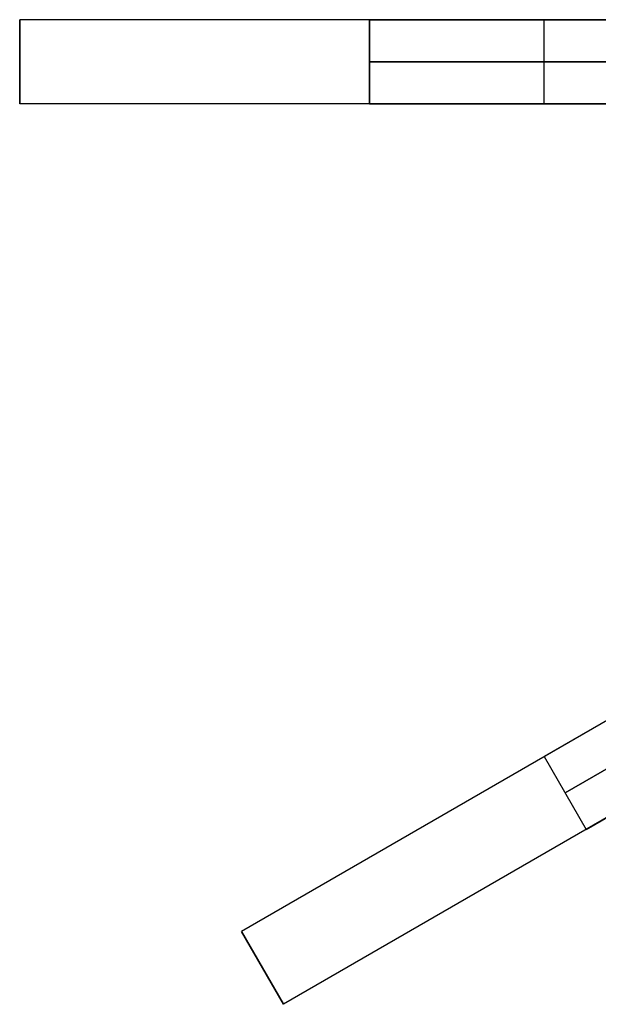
# Model space of a CAD drawing. Header units: millimetres. Extents: x 161 to 3923, y -487 to 1291.
# Tile 1 of 40: x 161 to 244, y 159 to 300. Entities that reach past the tile are written whole.
import ezdxf

# ---------------------------------------------------------------- set-up
doc = ezdxf.new("R2010")
doc.units = ezdxf.units.MM
doc.layers.add('Predeterminada', color=7, linetype='Continuous')

msp = doc.modelspace()

# ---------------------------------------------------------------- linework, layer by layer
at = {"layer": 'Predeterminada', "color": 254, "true_color": 0xf3e5b7, "extrusion": (1, 0, 0)}
for points in [[(299.9231303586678, 746.7899748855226), (299.9231303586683, 1096.789974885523)], [(299.9231303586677, 696.7899748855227), (299.9231303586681, 1146.789974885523)], [(293.9231303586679, 746.7899748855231), (293.9231303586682, 1096.789974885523)], [(287.9231303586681, 746.7899748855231), (287.9231303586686, 1096.789974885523)], [(287.9231303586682, 696.7899748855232), (287.9231303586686, 1146.789974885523)], [(169.619282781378, 721.7899748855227), (169.6192827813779, 1071.789974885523)], [(164.4231303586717, 721.7899748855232), (164.423130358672, 1071.789974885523)], [(159.2269779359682, 721.7899748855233), (159.2269779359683, 1071.789974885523)]]:
    msp.add_lwpolyline(points, dxfattribs=at)
at = {"layer": 'Predeterminada', "color": 254, "true_color": 0xf3e5b7, "extrusion": (0, 1, 0)}
for points in [[(-161.043228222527, 1096.789974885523), (-161.0723771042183, 1098.497030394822), (-161.159789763, 1100.202095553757), (-161.3053642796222, 1101.903182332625), (-161.5089309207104, 1103.598307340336), (-161.7702523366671, 1105.285494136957), (-162.0890238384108, 1106.962775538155), (-162.4648737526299, 1108.628195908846), (-162.897363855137, 1110.279813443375), (-163.3859898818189, 1111.915702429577), (-163.930182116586, 1113.533955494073), (-164.5293060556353, 1115.132685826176), (-165.1826631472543, 1116.710029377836), (-165.8894916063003, 1118.264147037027), (-166.6489673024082, 1119.793226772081), (-167.4602047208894, 1121.295485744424), (-168.3222579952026, 1122.769172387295), (-169.2341220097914, 1124.212568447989), (-170.1947335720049, 1125.623990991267), (-171.2029726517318, 1127.001794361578), (-172.257663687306, 1128.344372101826), (-173.3575769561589, 1129.650158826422), (-174.5014300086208, 1130.917632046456), (-175.6878891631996, 1132.145313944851), (-176.9155710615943, 1133.33177309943), (-178.1830442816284, 1134.475626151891), (-179.4888310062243, 1135.575539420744), (-180.8314087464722, 1136.630230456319), (-182.2092121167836, 1137.638469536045), (-183.6206346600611, 1138.599081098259), (-185.0640307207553, 1139.510945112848), (-186.5377173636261, 1140.372998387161), (-188.0399763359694, 1141.184235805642), (-189.5690560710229, 1141.94371150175), (-191.1231737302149, 1142.650539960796), (-192.7005172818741, 1143.303897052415), (-194.2992476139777, 1143.903020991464), (-195.9175006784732, 1144.447213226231), (-197.5533896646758, 1144.935839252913), (-199.2050071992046, 1145.36832935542), (-200.8704275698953, 1145.74417926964), (-202.5477089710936, 1146.062950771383), (-204.2348957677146, 1146.32427218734), (-205.9300207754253, 1146.527838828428), (-207.6311075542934, 1146.67341334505), (-209.3361727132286, 1146.760826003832), (-211.043228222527, 1146.789974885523)], [(-211.0432282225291, 696.7899748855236), (-209.3361727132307, 696.8191237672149), (-207.6311075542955, 696.9065364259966), (-205.9300207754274, 697.0521109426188), (-204.2348957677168, 697.255677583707), (-202.5477089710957, 697.5169989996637), (-200.8704275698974, 697.8357705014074), (-199.2050071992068, 698.2116204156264), (-197.5533896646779, 698.6441105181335), (-195.9175006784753, 699.1327365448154), (-194.2992476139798, 699.6769287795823), (-192.7005172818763, 700.2760527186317), (-191.123173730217, 700.9294098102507), (-189.569056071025, 701.6362382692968), (-188.0399763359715, 702.3957139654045), (-186.5377173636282, 703.2069513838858), (-185.0640307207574, 704.0690046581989), (-183.6206346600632, 704.9808686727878), (-182.2092121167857, 705.9414802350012), (-180.8314087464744, 706.949719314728), (-179.4888310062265, 708.0044103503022), (-178.1830442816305, 709.1043236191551), (-176.9155710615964, 710.248176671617), (-175.6878891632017, 711.4346358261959), (-174.5014300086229, 712.6623177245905), (-173.357576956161, 713.9297909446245), (-172.2576636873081, 715.2355776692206), (-171.2029726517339, 716.5781554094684), (-170.194733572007, 717.9559587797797), (-169.2341220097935, 719.3673813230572), (-168.3222579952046, 720.8107773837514), (-167.4602047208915, 722.2844640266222), (-166.6489673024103, 723.7867229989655), (-165.8894916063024, 725.315802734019), (-165.1826631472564, 726.869920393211), (-164.5293060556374, 728.4472639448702), (-163.930182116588, 730.0459942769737), (-163.385989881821, 731.6642473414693), (-162.8973638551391, 733.3001363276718), (-162.464873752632, 734.9517538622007), (-162.0890238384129, 736.6171742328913), (-161.7702523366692, 738.2944556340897), (-161.5089309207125, 739.9816424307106), (-161.3053642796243, 741.6767674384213), (-161.1597897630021, 743.3778542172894), (-161.0723771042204, 745.0829193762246), (-161.0432282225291, 746.789974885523)], [(-161.0432282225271, 1096.789974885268), (-161.0723771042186, 1098.497030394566), (-161.1597897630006, 1100.202095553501), (-161.305364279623, 1101.903182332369), (-161.5089309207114, 1103.59830734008), (-161.7702523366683, 1105.285494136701), (-162.0890238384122, 1106.962775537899), (-162.4648737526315, 1108.62819590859), (-162.8973638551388, 1110.279813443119), (-163.3859898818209, 1111.915702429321), (-163.9301821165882, 1113.533955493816), (-164.5293060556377, 1115.13268582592), (-165.1826631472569, 1116.710029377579), (-165.8894916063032, 1118.264147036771), (-166.6489673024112, 1119.793226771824), (-167.4602047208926, 1121.295485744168), (-168.3222579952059, 1122.769172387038), (-169.2341220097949, 1124.212568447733), (-170.1947335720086, 1125.62399099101), (-171.2029726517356, 1127.001794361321), (-172.25766368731, 1128.344372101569), (-173.3575769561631, 1129.650158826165), (-174.5014300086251, 1130.917632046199), (-175.6878891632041, 1132.145313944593), (-176.9155710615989, 1133.331773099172), (-178.1830442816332, 1134.475626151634), (-179.4888310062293, 1135.575539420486), (-180.8314087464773, 1136.63023045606), (-182.2092121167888, 1137.638469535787), (-183.6206346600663, 1138.599081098), (-185.0640307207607, 1139.510945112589), (-186.5377173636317, 1140.372998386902), (-188.039976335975, 1141.184235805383), (-189.5690560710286, 1141.943711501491), (-191.1231737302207, 1142.650539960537), (-192.7005172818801, 1143.303897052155), (-194.2992476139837, 1143.903020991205), (-195.9175006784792, 1144.447213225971), (-197.5533896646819, 1144.935839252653), (-199.2050071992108, 1145.36832935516), (-200.8704275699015, 1145.744179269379), (-202.5477089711, 1146.062950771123), (-204.2348957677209, 1146.324272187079), (-205.9300207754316, 1146.527838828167), (-207.6311075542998, 1146.673413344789), (-209.336172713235, 1146.760826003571), (-211.0432282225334, 1146.789974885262)], [(-211.0432282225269, 696.7899748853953), (-209.3361727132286, 696.8191237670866), (-207.6311075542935, 696.9065364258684), (-205.9300207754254, 697.0521109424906), (-204.2348957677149, 697.2556775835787), (-202.5477089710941, 697.5169989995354), (-200.8704275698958, 697.8357705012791), (-199.2050071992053, 698.2116204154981), (-197.5533896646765, 698.6441105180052), (-195.917500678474, 699.1327365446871), (-194.2992476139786, 699.6769287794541), (-192.7005172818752, 700.2760527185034), (-191.123173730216, 700.9294098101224), (-189.5690560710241, 701.6362382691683), (-188.0399763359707, 702.3957139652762), (-186.5377173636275, 703.2069513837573), (-185.0640307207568, 704.0690046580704), (-183.6206346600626, 704.9808686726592), (-182.2092121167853, 705.9414802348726), (-180.831408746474, 706.9497193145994), (-179.4888310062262, 708.0044103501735), (-178.1830442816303, 709.1043236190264), (-176.9155710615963, 710.2481766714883), (-175.6878891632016, 711.434635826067), (-174.5014300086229, 712.6623177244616), (-173.3575769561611, 713.9297909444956), (-172.2576636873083, 715.2355776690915), (-171.2029726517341, 716.5781554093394), (-170.1947335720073, 717.9559587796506), (-169.2341220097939, 719.3673813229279), (-168.3222579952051, 720.8107773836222), (-167.460204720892, 722.2844640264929), (-166.6489673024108, 723.786722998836), (-165.889491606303, 725.3158027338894), (-165.182663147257, 726.8699203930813), (-164.5293060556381, 728.4472639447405), (-163.9301821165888, 730.0459942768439), (-163.3859898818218, 731.6642473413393), (-162.8973638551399, 733.3001363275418), (-162.4648737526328, 734.9517538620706), (-162.0890238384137, 736.6171742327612), (-161.77025233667, 738.2944556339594), (-161.5089309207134, 739.9816424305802), (-161.3053642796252, 741.6767674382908), (-161.159789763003, 743.3778542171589), (-161.0723771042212, 745.0829193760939), (-161.0432282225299, 746.7899748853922)], [(-161.043228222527, 1096.789974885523), (-161.0723771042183, 1098.497030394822), (-161.159789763, 1100.202095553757), (-161.3053642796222, 1101.903182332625), (-161.5089309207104, 1103.598307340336), (-161.7702523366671, 1105.285494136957), (-162.0890238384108, 1106.962775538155), (-162.4648737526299, 1108.628195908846), (-162.897363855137, 1110.279813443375), (-163.3859898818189, 1111.915702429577), (-163.930182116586, 1113.533955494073), (-164.5293060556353, 1115.132685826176), (-165.1826631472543, 1116.710029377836), (-165.8894916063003, 1118.264147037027), (-166.6489673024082, 1119.793226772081), (-167.4602047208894, 1121.295485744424), (-168.3222579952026, 1122.769172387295), (-169.2341220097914, 1124.212568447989), (-170.1947335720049, 1125.623990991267), (-171.2029726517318, 1127.001794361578), (-172.257663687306, 1128.344372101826), (-173.3575769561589, 1129.650158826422), (-174.5014300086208, 1130.917632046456), (-175.6878891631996, 1132.145313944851), (-176.9155710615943, 1133.33177309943), (-178.1830442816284, 1134.475626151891), (-179.4888310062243, 1135.575539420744), (-180.8314087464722, 1136.630230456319), (-182.2092121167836, 1137.638469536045), (-183.6206346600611, 1138.599081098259), (-185.0640307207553, 1139.510945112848), (-186.5377173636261, 1140.372998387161), (-188.0399763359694, 1141.184235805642), (-189.5690560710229, 1141.94371150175), (-191.1231737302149, 1142.650539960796), (-192.7005172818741, 1143.303897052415), (-194.2992476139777, 1143.903020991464), (-195.9175006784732, 1144.447213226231), (-197.5533896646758, 1144.935839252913), (-199.2050071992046, 1145.36832935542), (-200.8704275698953, 1145.74417926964), (-202.5477089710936, 1146.062950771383), (-204.2348957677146, 1146.32427218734), (-205.9300207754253, 1146.527838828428), (-207.6311075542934, 1146.67341334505), (-209.3361727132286, 1146.760826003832), (-211.043228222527, 1146.789974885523)], [(-211.0432282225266, 696.7899748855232), (-209.3361727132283, 696.8191237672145), (-207.6311075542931, 696.9065364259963), (-205.9300207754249, 697.0521109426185), (-204.2348957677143, 697.2556775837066), (-202.5477089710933, 697.5169989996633), (-200.8704275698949, 697.8357705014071), (-199.2050071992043, 698.2116204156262), (-197.5533896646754, 698.6441105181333), (-195.9175006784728, 699.1327365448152), (-194.2992476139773, 699.6769287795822), (-192.7005172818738, 700.2760527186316), (-191.1231737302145, 700.9294098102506), (-189.5690560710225, 701.6362382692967), (-188.039976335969, 702.3957139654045), (-186.5377173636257, 703.2069513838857), (-185.0640307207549, 704.0690046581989), (-183.6206346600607, 704.9808686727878), (-182.2092121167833, 705.9414802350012), (-180.8314087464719, 706.9497193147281), (-179.488831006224, 708.0044103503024), (-178.183044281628, 709.1043236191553), (-176.9155710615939, 710.2481766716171), (-175.6878891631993, 711.434635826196), (-174.5014300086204, 712.6623177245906), (-173.3575769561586, 713.9297909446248), (-172.2576636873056, 715.2355776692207), (-171.2029726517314, 716.5781554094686), (-170.1947335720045, 717.95595877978), (-169.2341220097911, 719.3673813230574), (-168.3222579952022, 720.8107773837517), (-167.4602047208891, 722.2844640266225), (-166.6489673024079, 723.7867229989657), (-165.8894916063, 725.3158027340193), (-165.182663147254, 726.8699203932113), (-164.529306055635, 728.4472639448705), (-163.9301821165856, 730.045994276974), (-163.3859898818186, 731.6642473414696), (-162.8973638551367, 733.3001363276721), (-162.4648737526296, 734.951753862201), (-162.0890238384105, 736.6171742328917), (-161.7702523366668, 738.29445563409), (-161.5089309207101, 739.9816424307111), (-161.3053642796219, 741.6767674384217), (-161.1597897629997, 743.3778542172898), (-161.0723771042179, 745.082919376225), (-161.0432282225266, 746.7899748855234)]]:
    msp.add_lwpolyline(points, dxfattribs=at)
at = {"layer": 'Predeterminada', "color": 254, "true_color": 0xf3e5b7}
for points in [[(161.043228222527, 299.9231303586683), (161.043228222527, 287.9231303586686)], [(161.043228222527, 299.9231303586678), (161.043228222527, 287.9231303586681)], [(311.043228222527, 299.9231303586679), (161.0432282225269, 299.9231303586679)], [(161.043228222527, 287.9231303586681), (161.043228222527, 299.9231303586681)], [(261.043228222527, 299.9231303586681), (211.043228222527, 299.9231303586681)], [(211.043228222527, 299.9231303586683), (261.043228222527, 299.9231303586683)], [(211.043228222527, 287.9231303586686), (211.043228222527, 299.9231303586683)], [(211.043228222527, 299.9231303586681), (211.043228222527, 287.9231303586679)], [(236.043228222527, 287.9231303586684), (236.043228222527, 299.9231303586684)], [(236.043228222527, 287.9231303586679), (236.043228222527, 299.9231303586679)], [(211.043228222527, 293.9231303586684), (261.043228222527, 293.9231303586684)], [(261.043228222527, 293.9231303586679), (211.043228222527, 293.9231303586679)], [(311.043228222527, 287.9231303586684), (161.0432282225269, 287.9231303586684)], [(211.043228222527, 287.9231303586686), (261.043228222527, 287.9231303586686)], [(261.043228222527, 287.9231303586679), (211.043228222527, 287.9231303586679)], [(322.646459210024, 244.619282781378), (192.742648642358, 169.6192827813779)], [(328.646459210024, 234.2269779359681), (198.742648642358, 159.2269779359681)], [(279.3451890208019, 219.6192827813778), (236.04391883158, 194.6192827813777)], [(236.04391883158, 194.6192827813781), (279.3451890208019, 219.619282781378)], [(239.04391883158, 189.4231303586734), (282.345189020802, 214.4231303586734)], [(282.345189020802, 214.423130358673), (239.04391883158, 189.4231303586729)], [(242.04391883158, 184.2269779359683), (285.3451890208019, 209.2269779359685)], [(285.3451890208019, 209.2269779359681), (242.04391883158, 184.2269779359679)], [(236.04391883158, 194.6192827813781), (242.04391883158, 184.2269779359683)], [(236.04391883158, 194.6192827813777), (242.04391883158, 184.2269779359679)], [(192.7426486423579, 169.6192827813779), (198.7426486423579, 159.2269779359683)], [(192.7426486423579, 169.619282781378), (198.7426486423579, 159.2269779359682)], [(198.7426486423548, 159.2269779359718), (192.7426486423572, 169.619282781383)], [(198.7426486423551, 159.2269779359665), (192.7426486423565, 169.6192827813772)]]:
    msp.add_lwpolyline(points, dxfattribs=at)
at = {"layer": 'Predeterminada', "color": 254, "true_color": 0xf3e5b7, "extrusion": (-0.4999999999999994, 0.866025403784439, -4.535769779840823e-15)}
msp.add_lwpolyline([(-251.7296715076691, 1071.789974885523), (-251.7588203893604, 1073.497030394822), (-251.8462330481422, 1075.202095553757), (-251.9918075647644, 1076.903182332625), (-252.1953742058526, 1078.598307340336), (-252.4566956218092, 1080.285494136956), (-252.775467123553, 1081.962775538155), (-253.151317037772, 1083.628195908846), (-253.5838071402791, 1085.279813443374), (-254.0724331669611, 1086.915702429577), (-254.6166254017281, 1088.533955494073), (-255.2157493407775, 1090.132685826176), (-255.8691064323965, 1091.710029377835), (-256.5759348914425, 1093.264147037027), (-257.3354105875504, 1094.793226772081), (-258.1466480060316, 1096.295485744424), (-259.0087012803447, 1097.769172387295), (-259.9205652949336, 1099.212568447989), (-260.8811768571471, 1100.623990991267), (-261.8894159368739, 1102.001794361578), (-262.9441069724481, 1103.344372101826), (-264.0440202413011, 1104.650158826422), (-265.1878732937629, 1105.917632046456), (-266.3743324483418, 1107.145313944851), (-267.6020143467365, 1108.331773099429), (-268.8694875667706, 1109.475626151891), (-270.1752742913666, 1110.575539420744), (-271.5178520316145, 1111.630230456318), (-272.8956554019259, 1112.638469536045), (-274.3070779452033, 1113.599081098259), (-275.7504740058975, 1114.510945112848), (-277.2241606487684, 1115.372998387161), (-278.7264196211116, 1116.184235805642), (-280.2554993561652, 1116.94371150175), (-281.8096170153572, 1117.650539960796), (-283.3869605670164, 1118.303897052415), (-284.98569089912, 1118.903020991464), (-286.6039439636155, 1119.447213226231), (-288.239832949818, 1119.935839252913), (-289.8914504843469, 1120.36832935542), (-291.5568708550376, 1120.74417926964), (-293.234152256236, 1121.062950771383), (-294.921339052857, 1121.32427218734), (-296.6164640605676, 1121.527838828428), (-298.3175508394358, 1121.67341334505), (-300.022615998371, 1121.760826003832), (-301.7296715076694, 1121.789974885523)], dxfattribs=at)
at = {"layer": 'Predeterminada', "color": 254, "true_color": 0xf3e5b7, "extrusion": (-0.4999999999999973, 0.8660254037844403, -1.143078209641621e-15)}
msp.add_lwpolyline([(-301.729671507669, 671.789974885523), (-300.0226159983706, 671.8191237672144), (-298.3175508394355, 671.906536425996), (-296.6164640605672, 672.0521109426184), (-294.9213390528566, 672.2556775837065), (-293.2341522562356, 672.5169989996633), (-291.5568708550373, 672.835770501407), (-289.8914504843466, 673.211620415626), (-288.2398329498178, 673.6441105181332), (-286.6039439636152, 674.1327365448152), (-284.9856908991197, 674.6769287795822), (-283.3869605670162, 675.2760527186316), (-281.8096170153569, 675.9294098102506), (-280.2554993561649, 676.6362382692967), (-278.7264196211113, 677.3957139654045), (-277.2241606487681, 678.2069513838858), (-275.7504740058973, 679.0690046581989), (-274.307077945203, 679.9808686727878), (-272.8956554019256, 680.9414802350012), (-271.5178520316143, 681.9497193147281), (-270.1752742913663, 683.0044103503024), (-268.8694875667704, 684.1043236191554), (-267.6020143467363, 685.2481766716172), (-266.3743324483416, 686.4346358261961), (-265.1878732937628, 687.6623177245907), (-264.0440202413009, 688.9297909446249), (-262.944106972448, 690.2355776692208), (-261.8894159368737, 691.5781554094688), (-260.8811768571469, 692.9559587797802), (-259.9205652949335, 694.3673813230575), (-259.0087012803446, 695.8107773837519), (-258.1466480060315, 697.2844640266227), (-257.3354105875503, 698.786722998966), (-256.5759348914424, 700.3158027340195), (-255.8691064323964, 701.8699203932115), (-255.2157493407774, 703.4472639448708), (-254.616625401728, 705.0459942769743), (-254.072433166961, 706.6642473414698), (-253.583807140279, 708.3001363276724), (-253.151317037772, 709.9517538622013), (-252.7754671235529, 711.6171742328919), (-252.4566956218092, 713.2944556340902), (-252.1953742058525, 714.9816424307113), (-251.9918075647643, 716.6767674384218), (-251.8462330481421, 718.3778542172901), (-251.7588203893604, 720.0829193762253), (-251.7296715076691, 721.7899748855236)], dxfattribs=at)
at = {"layer": 'Predeterminada', "color": 254, "true_color": 0xf3e5b7, "extrusion": (-0.4999999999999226, 0.8660254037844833, 6.826162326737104e-13)}
msp.add_lwpolyline([(-251.7296715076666, 1071.789974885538), (-251.7588203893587, 1073.497030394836), (-251.8462330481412, 1075.202095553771), (-251.9918075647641, 1076.903182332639), (-252.1953742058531, 1078.598307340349), (-252.4566956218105, 1080.285494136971), (-252.775467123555, 1081.962775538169), (-253.1513170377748, 1083.628195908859), (-253.5838071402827, 1085.279813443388), (-254.0724331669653, 1086.91570242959), (-254.616625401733, 1088.533955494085), (-255.2157493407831, 1090.132685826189), (-255.8691064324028, 1091.710029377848), (-256.5759348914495, 1093.264147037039), (-257.3354105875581, 1094.793226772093), (-258.14664800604, 1096.295485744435), (-259.0087012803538, 1097.769172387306), (-259.9205652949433, 1099.212568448), (-260.8811768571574, 1100.623990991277), (-261.8894159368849, 1102.001794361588), (-262.9441069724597, 1103.344372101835), (-264.0440202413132, 1104.650158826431), (-265.1878732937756, 1105.917632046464), (-266.374332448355, 1107.145313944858), (-267.6020143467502, 1108.331773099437), (-268.8694875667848, 1109.475626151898), (-270.1752742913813, 1110.57553942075), (-271.5178520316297, 1111.630230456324), (-272.8956554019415, 1112.63846953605), (-274.3070779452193, 1113.599081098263), (-275.750474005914, 1114.510945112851), (-277.2241606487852, 1115.372998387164), (-278.7264196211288, 1116.184235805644), (-280.2554993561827, 1116.943711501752), (-281.809617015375, 1117.650539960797), (-283.3869605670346, 1118.303897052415), (-284.9856908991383, 1118.903020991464), (-286.6039439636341, 1119.44721322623), (-288.2398329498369, 1119.935839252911), (-289.891450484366, 1120.368329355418), (-291.5568708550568, 1120.744179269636), (-293.2341522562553, 1121.062950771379), (-294.9213390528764, 1121.324272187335), (-296.6164640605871, 1121.527838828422), (-298.3175508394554, 1121.673413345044), (-300.0226159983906, 1121.760826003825), (-301.729671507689, 1121.789974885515)], dxfattribs=at)
at = {"layer": 'Predeterminada', "color": 254, "true_color": 0xf3e5b7, "extrusion": (-0.4999999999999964, 0.8660254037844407, -9.188181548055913e-16)}
msp.add_lwpolyline([(-301.7296715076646, 671.7899748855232), (-300.0226159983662, 671.8191237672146), (-298.317550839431, 671.9065364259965), (-296.6164640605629, 672.0521109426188), (-294.9213390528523, 672.2556775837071), (-293.2341522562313, 672.5169989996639), (-291.556870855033, 672.8357705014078), (-289.8914504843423, 673.211620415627), (-288.2398329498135, 673.644110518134), (-286.603943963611, 674.132736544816), (-284.9856908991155, 674.6769287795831), (-283.386960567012, 675.2760527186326), (-281.8096170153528, 675.9294098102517), (-280.2554993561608, 676.6362382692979), (-278.7264196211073, 677.3957139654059), (-277.2241606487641, 678.2069513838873), (-275.7504740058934, 679.0690046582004), (-274.3070779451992, 679.9808686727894), (-272.8956554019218, 680.9414802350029), (-271.5178520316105, 681.9497193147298), (-270.1752742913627, 683.0044103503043), (-268.8694875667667, 684.1043236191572), (-267.6020143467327, 685.2481766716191), (-266.3743324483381, 686.434635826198), (-265.1878732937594, 687.6623177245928), (-264.0440202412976, 688.9297909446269), (-262.9441069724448, 690.2355776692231), (-261.8894159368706, 691.5781554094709), (-260.8811768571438, 692.9559587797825), (-259.9205652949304, 694.3673813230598), (-259.0087012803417, 695.8107773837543), (-258.1466480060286, 697.2844640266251), (-257.3354105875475, 698.7867229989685), (-256.5759348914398, 700.3158027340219), (-255.8691064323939, 701.8699203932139), (-255.2157493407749, 703.4472639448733), (-254.6166254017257, 705.0459942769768), (-254.0724331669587, 706.6642473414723), (-253.5838071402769, 708.300136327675), (-253.1513170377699, 709.9517538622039), (-252.775467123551, 711.6171742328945), (-252.4566956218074, 713.2944556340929), (-252.1953742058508, 714.981642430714), (-251.9918075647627, 716.6767674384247), (-251.8462330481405, 718.3778542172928), (-251.7588203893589, 720.082919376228), (-251.7296715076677, 721.7899748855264)], dxfattribs=at)
at = {"layer": 'Predeterminada', "color": 254, "true_color": 0xf3e5b7, "extrusion": (-0.5000000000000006, 0.8660254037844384, -2.834151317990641e-15)}
msp.add_lwpolyline([(-251.7296715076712, 1071.789974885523), (-251.7588203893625, 1073.497030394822), (-251.8462330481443, 1075.202095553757), (-251.9918075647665, 1076.903182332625), (-252.1953742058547, 1078.598307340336), (-252.4566956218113, 1080.285494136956), (-252.775467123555, 1081.962775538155), (-253.1513170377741, 1083.628195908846), (-253.5838071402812, 1085.279813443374), (-254.0724331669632, 1086.915702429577), (-254.6166254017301, 1088.533955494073), (-255.2157493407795, 1090.132685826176), (-255.8691064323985, 1091.710029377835), (-256.5759348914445, 1093.264147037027), (-257.3354105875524, 1094.793226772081), (-258.1466480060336, 1096.295485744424), (-259.0087012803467, 1097.769172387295), (-259.9205652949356, 1099.212568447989), (-260.881176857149, 1100.623990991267), (-261.8894159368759, 1102.001794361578), (-262.9441069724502, 1103.344372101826), (-264.0440202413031, 1104.650158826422), (-265.1878732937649, 1105.917632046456), (-266.3743324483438, 1107.145313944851), (-267.6020143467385, 1108.331773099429), (-268.8694875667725, 1109.475626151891), (-270.1752742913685, 1110.575539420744), (-271.5178520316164, 1111.630230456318), (-272.8956554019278, 1112.638469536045), (-274.3070779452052, 1113.599081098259), (-275.7504740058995, 1114.510945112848), (-277.2241606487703, 1115.372998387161), (-278.7264196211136, 1116.184235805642), (-280.2554993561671, 1116.94371150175), (-281.8096170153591, 1117.650539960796), (-283.3869605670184, 1118.303897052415), (-284.9856908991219, 1118.903020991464), (-286.6039439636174, 1119.447213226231), (-288.23983294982, 1119.935839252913), (-289.8914504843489, 1120.36832935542), (-291.5568708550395, 1120.74417926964), (-293.2341522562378, 1121.062950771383), (-294.9213390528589, 1121.32427218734), (-296.6164640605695, 1121.527838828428), (-298.3175508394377, 1121.67341334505), (-300.0226159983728, 1121.760826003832), (-301.7296715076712, 1121.789974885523)], dxfattribs=at)
at = {"layer": 'Predeterminada', "color": 254, "true_color": 0xf3e5b7, "extrusion": (-0.5000000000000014, 0.8660254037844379, -1.402898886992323e-15)}
msp.add_lwpolyline([(-301.729671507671, 671.7899748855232), (-300.0226159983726, 671.8191237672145), (-298.3175508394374, 671.9065364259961), (-296.6164640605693, 672.0521109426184), (-294.9213390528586, 672.2556775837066), (-293.2341522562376, 672.5169989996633), (-291.5568708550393, 672.835770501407), (-289.8914504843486, 673.211620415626), (-288.2398329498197, 673.6441105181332), (-286.6039439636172, 674.1327365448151), (-284.9856908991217, 674.6769287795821), (-283.3869605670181, 675.2760527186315), (-281.8096170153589, 675.9294098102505), (-280.2554993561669, 676.6362382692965), (-278.7264196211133, 677.3957139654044), (-277.2241606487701, 678.2069513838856), (-275.7504740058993, 679.0690046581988), (-274.307077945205, 679.9808686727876), (-272.8956554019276, 680.941480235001), (-271.5178520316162, 681.9497193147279), (-270.1752742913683, 683.0044103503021), (-268.8694875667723, 684.1043236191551), (-267.6020143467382, 685.248176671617), (-266.3743324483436, 686.4346358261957), (-265.1878732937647, 687.6623177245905), (-264.0440202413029, 688.9297909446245), (-262.9441069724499, 690.2355776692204), (-261.8894159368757, 691.5781554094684), (-260.8811768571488, 692.9559587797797), (-259.9205652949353, 694.3673813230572), (-259.0087012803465, 695.8107773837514), (-258.1466480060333, 697.2844640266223), (-257.3354105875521, 698.7867229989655), (-256.5759348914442, 700.315802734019), (-255.8691064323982, 701.869920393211), (-255.2157493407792, 703.4472639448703), (-254.6166254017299, 705.0459942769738), (-254.0724331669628, 706.6642473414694), (-253.5838071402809, 708.3001363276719), (-253.1513170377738, 709.9517538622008), (-252.7754671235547, 711.6171742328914), (-252.456695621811, 713.2944556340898), (-252.1953742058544, 714.9816424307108), (-251.9918075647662, 716.6767674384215), (-251.8462330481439, 718.3778542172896), (-251.7588203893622, 720.0829193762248), (-251.7296715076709, 721.7899748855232)], dxfattribs=at)

doc.saveas('drawing.dxf')
